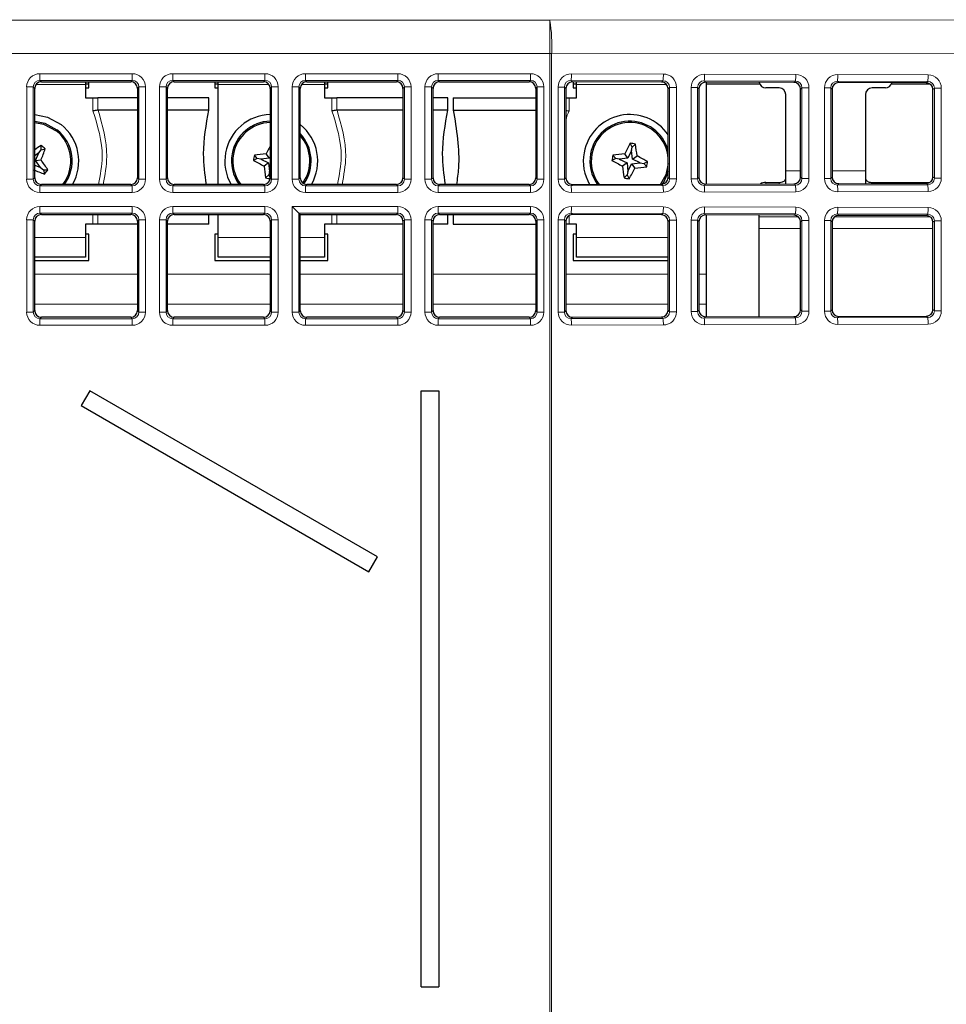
# Model space of a CAD drawing. Header units: millimetres. Extents: x 5 to 418, y 2 to 292.
# Tile 34 of 52: x 111 to 128, y 196 to 215. Entities that reach past the tile are written whole.
import ezdxf

# ---------------------------------------------------------------- set-up
doc = ezdxf.new("R2010")
doc.units = ezdxf.units.MM

msp = doc.modelspace()

# ---------------------------------------------------------------- linework, layer by layer
at = {"color": 7, "linetype": 'Continuous', "lineweight": 18}
for p, q in [((60.4007, 214.8864), (120.8794, 214.8864)), ((120.8794, 214.8864), (133.5407, 214.8984)), ((120.8794, 214.2615), (120.8794, 214.8864)), ((120.8794, 214.2615), (60.4007, 214.2615)), ((120.8794, 195.4064), (120.8794, 214.2615)), ((120.9135, 214.2615), (120.8794, 214.2615)), ((133.5749, 214.2735), (120.9135, 214.2615)), ((120.9135, 214.2615), (120.9135, 195.4064)), ((111.2775, 213.8811), (113.0155, 213.8811)), ((111.2775, 213.7563), (111.2775, 213.8811)), ((113.0155, 213.7563), (113.0155, 213.8811)), ((113.7775, 213.8811), (115.5155, 213.8811)), ((113.7775, 213.7563), (113.7775, 213.8811)), ((115.5155, 213.7563), (115.5155, 213.8811)), ((116.2775, 213.8811), (118.0155, 213.8811)), ((116.2775, 213.7563), (116.2775, 213.8811)), ((118.0155, 213.7563), (118.0155, 213.8811)), ((118.7775, 213.8811), (120.5155, 213.8811)), ((118.7775, 213.7563), (118.7775, 213.8811)), ((120.5155, 213.7563), (120.5155, 213.8811)), ((121.2855, 213.88), (123.0162, 213.875)), ((123.7926, 213.8728), (125.5091, 213.8679)), ((126.2998, 213.8656), (128.0019, 213.8607)), ((111.0279, 211.8935), (111.0279, 213.6314)), ((111.0279, 213.6314), (111.1527, 213.6314)), ((111.1527, 213.6314), (111.1527, 211.8935)), ((111.1792, 213.6049), (111.1527, 213.6314)), ((112.134, 213.675), (111.2007, 213.675)), ((113.0155, 213.7563), (111.2775, 213.7563)), ((111.2775, 213.7563), (111.3041, 213.7297)), ((112.9889, 213.7297), (113.0155, 213.7563)), ((113.1403, 213.6314), (113.1137, 213.6049)), ((113.1403, 211.8935), (113.1403, 213.6314)), ((113.1403, 213.6314), (113.2651, 213.6314)), ((113.2651, 213.6314), (113.2651, 211.8935)), ((113.5279, 211.8935), (113.5279, 213.6314)), ((113.5279, 213.6314), (113.6527, 213.6314)), ((113.6527, 213.6314), (113.6527, 211.8935)), ((113.6792, 213.6049), (113.6527, 213.6314)), ((115.5155, 213.7563), (113.7775, 213.7563)), ((113.7775, 213.7563), (113.8041, 213.7297)), ((115.5922, 213.675), (114.634, 213.675)), ((115.4889, 213.7297), (115.5155, 213.7563)), ((115.6403, 213.6314), (115.6137, 213.6049)), ((115.6403, 211.8935), (115.6403, 213.6314)), ((115.6403, 213.6314), (115.7651, 213.6314)), ((115.7651, 213.6314), (115.7651, 211.8935)), ((116.0279, 211.8935), (116.0279, 213.6314)), ((116.0279, 213.6314), (116.1527, 213.6314)), ((116.1527, 213.6314), (116.1527, 211.8935)), ((116.1792, 213.6049), (116.1527, 213.6314)), ((116.634, 213.675), (116.2007, 213.675)), ((118.0155, 213.7563), (116.2775, 213.7563)), ((116.2775, 213.7563), (116.3041, 213.7297)), ((117.9889, 213.7297), (118.0155, 213.7563)), ((118.1403, 213.6314), (118.1137, 213.6049)), ((118.1403, 211.8935), (118.1403, 213.6314)), ((118.1403, 213.6314), (118.2651, 213.6314)), ((118.2651, 213.6314), (118.2651, 211.8935)), ((118.5279, 211.8935), (118.5279, 213.6314)), ((118.5279, 213.6314), (118.6527, 213.6314)), ((118.6527, 213.6314), (118.6527, 211.8935)), ((118.6792, 213.6049), (118.6527, 213.6314)), ((120.5155, 213.7563), (118.7775, 213.7563)), ((118.7775, 213.7563), (118.8041, 213.7297)), ((120.4889, 213.7297), (120.5155, 213.7563)), ((120.6403, 213.6314), (120.6137, 213.6049)), ((120.6403, 211.8935), (120.6403, 213.6314)), ((120.6403, 213.6314), (120.7651, 213.6314)), ((120.7651, 213.6314), (120.7651, 211.8935)), ((121.0351, 211.8939), (121.0351, 213.631)), ((121.0351, 213.631), (121.1531, 213.631)), ((121.1531, 213.631), (121.1531, 211.8939)), ((121.1801, 213.604), (121.1531, 213.631)), ((123.0094, 213.7502), (121.2786, 213.7552)), ((121.2786, 213.7552), (121.3053, 213.7285)), ((123.0814, 213.675), (121.384, 213.675)), ((122.9829, 213.7237), (123.0094, 213.7502)), ((123.1335, 213.6246), (123.1074, 213.5985)), ((123.1335, 213.6246), (123.2652, 213.6246)), ((123.1335, 211.9003), (123.1335, 213.6246)), ((123.2652, 213.6246), (123.2652, 211.9003)), ((123.5423, 211.9011), (123.5423, 213.6239)), ((123.5423, 213.6239), (123.6603, 213.6239)), ((123.6603, 213.6239), (123.6603, 211.9011)), ((123.6873, 213.5968), (123.6603, 213.6239)), ((125.5022, 213.743), (123.7858, 213.748)), ((123.7858, 213.748), (123.8125, 213.7213)), ((125.4757, 213.7165), (125.5022, 213.743)), ((125.6264, 213.6175), (125.6002, 213.5914)), ((125.6264, 213.6175), (125.758, 213.6175)), ((125.6264, 211.9074), (125.6264, 213.6175)), ((125.758, 213.6175), (125.758, 211.9074)), ((126.0495, 211.9083), (126.0495, 213.6167)), ((126.0495, 213.6167), (126.1675, 213.6167)), ((126.1675, 213.6167), (126.1675, 211.9083)), ((126.1945, 213.5896), (126.1675, 213.6167)), ((127.9951, 213.7359), (126.293, 213.7408)), ((126.293, 213.7408), (126.3197, 213.7141)), ((127.9686, 213.7094), (127.9951, 213.7359)), ((128.1192, 213.6104), (128.0931, 213.5842)), ((128.1192, 213.6104), (128.2509, 213.6104)), ((128.1192, 211.9146), (128.1192, 213.6104)), ((128.2509, 213.6104), (128.2509, 211.9146)), ((112.2765, 213.1811), (112.2765, 213.425)), ((112.3693, 213.425), (112.3693, 213.1973)), ((116.7765, 213.1811), (116.7765, 213.425)), ((116.8693, 213.425), (116.8693, 213.1973)), ((121.2415, 213.425), (121.2415, 213.1811)), ((111.1527, 211.8935), (111.1792, 211.92)), ((113.1137, 211.92), (113.1403, 211.8935)), ((113.6527, 211.8935), (113.6792, 211.92)), ((115.6137, 211.92), (115.6403, 211.8935)), ((116.1527, 211.8935), (116.1792, 211.92)), ((118.1137, 211.92), (118.1403, 211.8935)), ((118.6527, 211.8935), (118.6792, 211.92)), ((120.6137, 211.92), (120.6403, 211.8935)), ((121.1531, 211.8939), (121.1801, 211.9209)), ((123.1074, 211.9264), (123.1335, 211.9003)), ((123.6603, 211.9011), (123.6873, 211.9281)), ((125.3215, 212.0507), (125.6002, 212.0507)), ((125.6002, 211.9336), (125.6264, 211.9074)), ((126.1675, 211.9083), (126.1945, 211.9353)), ((126.1945, 212.0507), (126.8215, 212.0507)), ((128.0931, 211.9407), (128.1192, 211.9146)), ((111.0279, 211.8935), (111.1527, 211.8935)), ((111.3041, 211.7952), (111.2775, 211.7687)), ((111.2775, 211.6438), (111.2775, 211.7687)), ((111.2775, 211.7687), (113.0155, 211.7687)), ((113.0155, 211.7687), (112.9889, 211.7952)), ((113.0155, 211.6438), (113.0155, 211.7687)), ((113.1403, 211.8935), (113.2651, 211.8935)), ((113.5279, 211.8935), (113.6527, 211.8935)), ((113.8041, 211.7952), (113.7775, 211.7687)), ((113.7775, 211.6438), (113.7775, 211.7687)), ((113.7775, 211.7687), (115.5155, 211.7687)), ((115.5155, 211.7687), (115.4889, 211.7952)), ((115.5155, 211.6438), (115.5155, 211.7687)), ((115.6403, 211.8935), (115.7651, 211.8935)), ((116.0279, 211.8935), (116.1527, 211.8935)), ((116.3041, 211.7952), (116.2775, 211.7687)), ((116.2775, 211.6438), (116.2775, 211.7687)), ((116.2775, 211.7687), (118.0155, 211.7687)), ((118.0155, 211.7687), (117.9889, 211.7952)), ((118.0155, 211.6438), (118.0155, 211.7687)), ((118.1403, 211.8935), (118.2651, 211.8935)), ((118.5279, 211.8935), (118.6527, 211.8935)), ((118.8041, 211.7952), (118.7775, 211.7687)), ((118.7775, 211.6438), (118.7775, 211.7687)), ((118.7775, 211.7687), (120.5155, 211.7687)), ((120.5155, 211.7687), (120.4889, 211.7952)), ((120.5155, 211.6438), (120.5155, 211.7687)), ((120.6403, 211.8935), (120.7651, 211.8935)), ((121.0351, 211.8939), (121.1531, 211.8939)), ((121.3053, 211.7964), (121.2786, 211.7698)), ((121.2786, 211.7698), (123.0094, 211.7747)), ((123.0094, 211.7747), (122.9829, 211.8013)), ((123.1335, 211.9003), (123.2652, 211.9003)), ((123.5423, 211.9011), (123.6603, 211.9011)), ((123.8125, 211.8036), (123.7858, 211.777)), ((123.7858, 211.777), (125.5022, 211.7819)), ((124.9465, 211.8342), (124.9465, 211.8069)), ((125.1965, 211.8076), (125.1965, 211.8342)), ((125.5022, 211.7819), (125.4757, 211.8084)), ((125.6264, 211.9074), (125.758, 211.9074)), ((126.0495, 211.9083), (126.1675, 211.9083)), ((126.3197, 211.8108), (126.293, 211.7842)), ((126.293, 211.7842), (127.9951, 211.789)), ((126.9465, 211.8342), (126.9465, 211.8126)), ((127.9951, 211.789), (127.9686, 211.8155)), ((128.1192, 211.9146), (128.2509, 211.9146)), ((113.0155, 211.6438), (111.2775, 211.6438)), ((115.5155, 211.6438), (113.7775, 211.6438)), ((118.0155, 211.6438), (116.2775, 211.6438)), ((120.5155, 211.6438), (118.7775, 211.6438)), ((123.0162, 211.6499), (121.2855, 211.645)), ((125.5091, 211.6571), (123.7926, 211.6521)), ((128.0019, 211.6642), (126.2998, 211.6593)), ((111.2775, 211.3811), (113.0155, 211.3811)), ((111.2775, 211.3811), (111.2775, 211.2563)), ((113.0155, 211.3811), (113.0155, 211.2563)), ((113.7775, 211.3811), (115.5155, 211.3811)), ((113.7775, 211.3811), (113.7775, 211.2563)), ((115.5155, 211.3811), (115.5155, 211.2563)), ((116.0279, 211.3811), (118.0155, 211.3811)), ((116.0279, 209.3935), (116.0279, 211.3811)), ((118.0155, 211.2563), (118.0155, 211.3811)), ((118.7775, 211.3811), (120.5155, 211.3811)), ((118.7775, 211.2563), (118.7775, 211.3811)), ((120.5155, 211.2563), (120.5155, 211.3811)), ((121.2855, 211.38), (123.0162, 211.375)), ((123.7926, 211.3728), (125.5091, 211.3679)), ((126.2998, 211.3656), (128.0019, 211.3607)), ((113.0155, 211.2563), (111.2775, 211.2563)), ((111.2775, 211.2563), (111.3041, 211.2297)), ((112.2765, 211.05), (112.2765, 211.2297)), ((112.3693, 211.2297), (112.3693, 211.05)), ((112.9889, 211.2297), (113.0155, 211.2563)), ((115.5155, 211.2563), (113.7775, 211.2563)), ((113.7775, 211.2563), (113.8041, 211.2297)), ((115.4889, 211.2297), (115.5155, 211.2563)), ((118.0155, 211.2563), (116.1527, 211.2563)), ((116.1527, 211.2563), (116.1527, 209.3935)), ((116.7765, 211.05), (116.7765, 211.2297)), ((116.8693, 211.2297), (116.8693, 211.05)), ((117.9889, 211.2297), (118.0155, 211.2563)), ((120.5155, 211.2563), (118.7775, 211.2563)), ((118.7775, 211.2563), (118.8041, 211.2297)), ((120.4889, 211.2297), (120.5155, 211.2563)), ((121.2415, 211.2113), (121.2415, 211.05)), ((123.0094, 211.2502), (121.2786, 211.2552)), ((121.2786, 211.2552), (121.3053, 211.2285)), ((122.9829, 211.2237), (123.0094, 211.2502)), ((125.5022, 211.243), (123.7858, 211.248)), ((123.7858, 211.248), (123.8125, 211.2213)), ((124.8215, 211.1846), (125.5586, 211.1846)), ((125.4757, 211.2165), (125.5022, 211.243)), ((126.2386, 211.1846), (128.0428, 211.1846)), ((127.9951, 211.2359), (126.293, 211.2408)), ((126.293, 211.2408), (126.3197, 211.2141)), ((127.9686, 211.2094), (127.9951, 211.2359)), ((111.0279, 209.3935), (111.0279, 211.1314)), ((111.0279, 211.1314), (111.1527, 211.1314)), ((111.1527, 211.1314), (111.1527, 209.3935)), ((111.1792, 211.1049), (111.1527, 211.1314)), ((113.1403, 211.1314), (113.1137, 211.1049)), ((113.1403, 209.3935), (113.1403, 211.1314)), ((113.1403, 211.1314), (113.2651, 211.1314)), ((113.2651, 211.1314), (113.2651, 209.3935)), ((113.5279, 209.3935), (113.5279, 211.1314)), ((113.5279, 211.1314), (113.6527, 211.1314)), ((113.6527, 211.1314), (113.6527, 209.3935)), ((113.6792, 211.1049), (113.6527, 211.1314)), ((115.6403, 211.1314), (115.6137, 211.1049)), ((115.6403, 211.1314), (115.7651, 211.1314)), ((115.6403, 209.3935), (115.6403, 211.1314)), ((115.7651, 211.1314), (115.7651, 209.3935)), ((118.1403, 211.1314), (118.1137, 211.1049)), ((118.1403, 211.1314), (118.2651, 211.1314)), ((118.1403, 209.3935), (118.1403, 211.1314)), ((118.2651, 211.1314), (118.2651, 209.3935)), ((118.5279, 209.3935), (118.5279, 211.1314)), ((118.5279, 211.1314), (118.6527, 211.1314)), ((118.6527, 211.1314), (118.6527, 209.3935)), ((118.6792, 211.1049), (118.6527, 211.1314)), ((120.6403, 211.1314), (120.6137, 211.1049)), ((120.6403, 211.1314), (120.7651, 211.1314)), ((120.6403, 209.3935), (120.6403, 211.1314)), ((120.7651, 211.1314), (120.7651, 209.3935)), ((121.0351, 209.3939), (121.0351, 211.131)), ((121.0351, 211.131), (121.1531, 211.131)), ((121.1531, 211.131), (121.1531, 209.3939)), ((121.1801, 211.104), (121.1531, 211.131)), ((123.1335, 211.1246), (123.1074, 211.0985)), ((123.1335, 211.1246), (123.2652, 211.1246)), ((123.1335, 209.4003), (123.1335, 211.1246)), ((123.2652, 211.1246), (123.2652, 209.4003)), ((123.5423, 209.4011), (123.5423, 211.1239)), ((123.5423, 211.1239), (123.6603, 211.1239)), ((123.6603, 211.1239), (123.6603, 209.4011)), ((123.6873, 211.0968), (123.6603, 211.1239)), ((125.6264, 211.1175), (125.6002, 211.0914)), ((125.6264, 211.1175), (125.758, 211.1175)), ((125.6264, 209.4074), (125.6264, 211.1175)), ((125.758, 211.1175), (125.758, 209.4074)), ((126.0495, 209.4083), (126.0495, 211.1167)), ((126.0495, 211.1167), (126.1675, 211.1167)), ((126.1675, 211.1167), (126.1675, 209.4083)), ((126.1945, 211.0896), (126.1675, 211.1167)), ((128.1192, 211.1104), (128.0931, 211.0842)), ((128.1192, 211.1104), (128.2509, 211.1104)), ((128.1192, 209.4146), (128.1192, 211.1104)), ((128.2509, 211.1104), (128.2509, 209.4146)), ((124.8215, 210.9681), (125.6002, 210.9681)), ((126.1945, 210.9681), (128.0931, 210.9681)), ((111.1792, 210.8), (112.134, 210.8)), ((114.634, 210.8), (115.6137, 210.8)), ((116.1792, 210.8), (116.634, 210.8)), ((121.384, 210.8), (123.1074, 210.8)), ((111.1792, 210.1096), (113.1137, 210.1096)), ((113.6792, 210.1096), (115.6137, 210.1096)), ((116.1792, 210.1096), (118.1137, 210.1096)), ((118.6792, 210.1096), (120.6137, 210.1096)), ((121.1801, 210.1096), (123.1074, 210.1096)), ((123.6873, 210.1096), (123.8215, 210.1096)), ((111.1792, 209.5431), (113.1137, 209.5431)), ((113.6792, 209.5431), (115.6137, 209.5431)), ((116.1792, 209.5431), (118.1137, 209.5431)), ((118.6792, 209.5431), (120.6137, 209.5431)), ((121.1801, 209.5431), (123.1074, 209.5431)), ((123.6873, 209.5431), (123.8215, 209.5431)), ((111.0279, 209.3935), (111.1527, 209.3935)), ((111.1527, 209.3935), (111.1792, 209.42)), ((113.1137, 209.42), (113.1403, 209.3935)), ((113.1403, 209.3935), (113.2651, 209.3935)), ((113.5279, 209.3935), (113.6527, 209.3935)), ((113.6527, 209.3935), (113.6792, 209.42)), ((115.6137, 209.42), (115.6403, 209.3935)), ((115.6403, 209.3935), (115.7651, 209.3935)), ((116.0279, 209.3935), (116.1527, 209.3935)), ((116.1527, 209.3935), (116.1792, 209.42)), ((118.1137, 209.42), (118.1403, 209.3935)), ((118.1403, 209.3935), (118.2651, 209.3935)), ((118.5279, 209.3935), (118.6527, 209.3935)), ((118.6527, 209.3935), (118.6792, 209.42)), ((120.6137, 209.42), (120.6403, 209.3935)), ((120.6403, 209.3935), (120.7651, 209.3935)), ((121.0351, 209.3939), (121.1531, 209.3939)), ((121.1531, 209.3939), (121.1801, 209.4209)), ((123.1074, 209.4264), (123.1335, 209.4003)), ((123.1335, 209.4003), (123.2652, 209.4003)), ((123.5423, 209.4011), (123.6603, 209.4011)), ((123.6603, 209.4011), (123.6873, 209.4281)), ((125.6002, 209.4336), (125.6264, 209.4074)), ((125.6264, 209.4074), (125.758, 209.4074)), ((126.0495, 209.4083), (126.1675, 209.4083)), ((126.1675, 209.4083), (126.1945, 209.4353)), ((128.0931, 209.4407), (128.1192, 209.4146)), ((128.1192, 209.4146), (128.2509, 209.4146)), ((111.3041, 209.2952), (111.2775, 209.2687)), ((111.2775, 209.2687), (113.0155, 209.2687)), ((111.2775, 209.2687), (111.2775, 209.1438)), ((113.0155, 209.1438), (111.2775, 209.1438)), ((113.0155, 209.2687), (112.9889, 209.2952)), ((113.0155, 209.2687), (113.0155, 209.1438)), ((113.8041, 209.2952), (113.7775, 209.2687)), ((113.7775, 209.2687), (115.5155, 209.2687)), ((113.7775, 209.2687), (113.7775, 209.1438)), ((115.5155, 209.1438), (113.7775, 209.1438)), ((115.5155, 209.2687), (115.4889, 209.2952)), ((115.5155, 209.2687), (115.5155, 209.1438)), ((116.3041, 209.2952), (116.2775, 209.2687)), ((116.2775, 209.1438), (116.2775, 209.2687)), ((116.2775, 209.2687), (118.0155, 209.2687)), ((118.0155, 209.1438), (116.2775, 209.1438)), ((118.0155, 209.2687), (117.9889, 209.2952)), ((118.0155, 209.1438), (118.0155, 209.2687)), ((118.8041, 209.2952), (118.7775, 209.2687)), ((118.7775, 209.1438), (118.7775, 209.2687)), ((118.7775, 209.2687), (120.5155, 209.2687)), ((120.5155, 209.1438), (118.7775, 209.1438)), ((120.5155, 209.2687), (120.4889, 209.2952)), ((120.5155, 209.1438), (120.5155, 209.2687)), ((121.3053, 209.2964), (121.2786, 209.2698)), ((121.2786, 209.2698), (123.0094, 209.2747)), ((123.0162, 209.1499), (121.2855, 209.145)), ((123.0094, 209.2747), (122.9829, 209.3013)), ((123.8125, 209.3036), (123.7858, 209.277)), ((123.7858, 209.277), (125.5022, 209.2819)), ((125.5091, 209.1571), (123.7926, 209.1521)), ((125.5022, 209.2819), (125.4757, 209.3084)), ((126.3197, 209.3108), (126.293, 209.2842)), ((126.293, 209.2842), (127.9951, 209.289)), ((128.0019, 209.1642), (126.2998, 209.1593)), ((127.9951, 209.289), (127.9686, 209.3155))]:
    msp.add_line(p, q, dxfattribs=at)
at = {"color": 7, "linetype": 'Continuous', "lineweight": 25}
for p, q in [((111.1792, 211.92), (111.1792, 213.6049)), ((111.3041, 213.7297), (112.9889, 213.7297)), ((112.134, 213.7297), (112.134, 213.675)), ((112.1965, 213.6875), (112.134, 213.6875)), ((112.134, 213.675), (112.134, 213.425)), ((112.134, 213.6125), (112.1965, 213.6125)), ((112.1965, 213.6125), (112.1965, 213.7297)), ((113.1137, 213.6049), (113.1137, 211.92)), ((113.6792, 211.92), (113.6792, 213.6049)), ((113.8041, 213.7297), (115.4889, 213.7297)), ((114.5715, 213.7297), (114.5715, 213.6125)), ((114.634, 213.6875), (114.5715, 213.6875)), ((114.5715, 213.6125), (114.634, 213.6125)), ((114.634, 213.675), (114.634, 213.7297)), ((114.634, 211.7952), (114.634, 213.675)), ((115.6137, 213.6049), (115.6137, 211.92)), ((116.1792, 211.92), (116.1792, 213.6049)), ((116.3041, 213.7297), (117.9889, 213.7297)), ((116.634, 213.7297), (116.634, 213.675)), ((116.6965, 213.6875), (116.634, 213.6875)), ((116.634, 213.675), (116.634, 213.425)), ((116.634, 213.6125), (116.6965, 213.6125)), ((116.6965, 213.6125), (116.6965, 213.7297)), ((118.1137, 213.6049), (118.1137, 211.92)), ((118.6792, 211.92), (118.6792, 213.6049)), ((118.8041, 213.7297), (120.4889, 213.7297)), ((120.6137, 213.6049), (120.6137, 211.92)), ((121.1801, 213.604), (121.1801, 211.9209)), ((122.9829, 213.7237), (121.3053, 213.7285)), ((121.3215, 213.7284), (121.3215, 213.6125)), ((121.384, 213.6875), (121.3215, 213.6875)), ((121.3215, 213.6125), (121.384, 213.6125)), ((121.384, 213.675), (121.384, 213.7283)), ((121.384, 213.425), (121.384, 213.675)), ((123.1074, 211.9264), (123.1074, 213.5985)), ((123.6873, 213.5968), (123.6873, 211.9281)), ((125.4757, 213.7165), (123.8125, 213.7213)), ((123.8215, 213.7213), (123.8215, 211.8037)), ((124.8319, 213.6875), (123.8215, 213.6875)), ((125.1965, 213.6125), (124.9465, 213.6125)), ((125.6002, 211.9336), (125.6002, 213.5914)), ((126.1945, 213.5896), (126.1945, 211.9353)), ((127.9686, 213.7094), (126.3197, 213.7141)), ((127.1965, 213.6125), (126.9465, 213.6125)), ((128.0388, 213.6875), (127.3111, 213.6875)), ((112.134, 213.425), (112.2765, 213.425)), ((112.2765, 213.425), (112.3693, 213.425)), ((113.1137, 213.425), (112.3693, 213.425)), ((114.459, 213.425), (113.6792, 213.425)), ((114.459, 213.1975), (114.459, 213.425)), ((116.634, 213.425), (116.7765, 213.425)), ((116.7765, 213.425), (116.8693, 213.425)), ((118.1137, 213.425), (116.8693, 213.425)), ((118.959, 213.425), (118.6792, 213.425)), ((118.959, 213.1975), (118.959, 213.425)), ((119.059, 213.425), (119.059, 213.1975)), ((119.059, 213.425), (120.6137, 213.425)), ((121.1801, 213.425), (121.2415, 213.425)), ((121.2415, 213.425), (121.384, 213.425)), ((125.3215, 212.0507), (125.3215, 213.4875)), ((126.8215, 213.4875), (126.8215, 212.0507)), ((128.0931, 211.9407), (128.0931, 213.5842)), ((112.3693, 213.1973), (112.3716, 213.1975)), ((113.1137, 213.1975), (112.3716, 213.1975)), ((114.459, 213.1975), (113.6792, 213.1975)), ((116.8693, 213.1973), (116.8716, 213.1975)), ((118.1137, 213.1975), (116.8716, 213.1975)), ((118.959, 213.1975), (118.6792, 213.1975)), ((119.059, 213.1975), (120.6137, 213.1975)), ((111.2997, 212.4478), (111.3011, 212.5298)), ((122.4317, 212.5009), (122.3946, 212.574)), ((122.4196, 212.4338), (122.4317, 212.5009)), ((122.4317, 212.5009), (122.4922, 212.5563)), ((111.2575, 212.3943), (111.1792, 212.3369)), ((111.1949, 212.2447), (111.2575, 212.3943)), ((111.2575, 212.3943), (111.2997, 212.4478)), ((111.2997, 212.4478), (111.379, 212.4684)), ((115.3705, 212.2852), (115.3152, 212.3456)), ((115.599, 212.2879), (115.4376, 212.273)), ((115.599, 212.2879), (115.5393, 212.3741)), ((115.6137, 212.3183), (115.599, 212.2879)), ((122.1205, 212.2852), (122.0652, 212.3456)), ((122.349, 212.2879), (122.1876, 212.273)), ((122.349, 212.2879), (122.2893, 212.3741)), ((122.4196, 212.4338), (122.349, 212.2879)), ((122.4344, 212.2724), (122.4196, 212.4338)), ((122.4344, 212.2724), (122.5206, 212.3322)), ((111.1792, 212.1606), (111.2908, 212.114)), ((111.1949, 212.2447), (111.2991, 212.2571)), ((111.2908, 212.114), (111.1949, 212.2447)), ((111.2908, 212.114), (111.3444, 212.0718)), ((115.3705, 212.2852), (115.2975, 212.248)), ((115.4376, 212.273), (115.3705, 212.2852)), ((115.4376, 212.273), (115.5836, 212.2025)), ((115.5836, 212.2025), (115.4974, 212.1428)), ((115.5836, 212.2025), (115.5984, 212.0411)), ((122.1205, 212.2852), (122.0475, 212.248)), ((122.1876, 212.273), (122.1205, 212.2852)), ((122.1876, 212.273), (122.3336, 212.2025)), ((122.3336, 212.2025), (122.2474, 212.1428)), ((122.3336, 212.2025), (122.3484, 212.0411)), ((122.3484, 212.0411), (122.4189, 212.187)), ((122.4189, 212.187), (122.5804, 212.2019)), ((122.4189, 212.187), (122.4787, 212.1009)), ((122.5804, 212.2019), (122.4344, 212.2724)), ((122.5804, 212.2019), (122.6475, 212.1897)), ((122.6475, 212.1897), (122.7205, 212.2269)), ((122.6475, 212.1897), (122.7028, 212.1293)), ((111.3444, 212.0718), (111.4263, 212.0704)), ((111.3444, 212.0718), (111.365, 211.9925)), ((115.5863, 211.974), (115.5258, 211.9186)), ((115.5984, 212.0411), (115.5863, 211.974)), ((115.5863, 211.974), (115.6137, 211.92)), ((115.5984, 212.0411), (115.6137, 212.0728)), ((122.3363, 211.974), (122.2758, 211.9186)), ((122.3484, 212.0411), (122.3363, 211.974)), ((122.3363, 211.974), (122.3734, 211.9009)), ((125.3215, 211.808), (125.3215, 212.0507)), ((126.8215, 212.0507), (126.8215, 211.8123)), ((112.9889, 211.7952), (111.3041, 211.7952)), ((115.4889, 211.7952), (113.8041, 211.7952)), ((117.9889, 211.7952), (116.3041, 211.7952)), ((120.4889, 211.7952), (118.8041, 211.7952)), ((121.3053, 211.7964), (122.9829, 211.8013)), ((123.8125, 211.8036), (125.4757, 211.8084)), ((124.9465, 211.8342), (125.1965, 211.8342)), ((126.3197, 211.8108), (127.9686, 211.8155)), ((126.9465, 211.8342), (128.0337, 211.8342)), ((116.0279, 211.3811), (116.1527, 211.2563)), ((111.3041, 211.2297), (112.9889, 211.2297)), ((113.8041, 211.2297), (115.4889, 211.2297)), ((114.459, 211.05), (114.459, 211.2297)), ((114.634, 210.8), (114.634, 211.2297)), ((116.1792, 211.2297), (116.1527, 211.2563)), ((116.1792, 211.2297), (117.9889, 211.2297)), ((116.1792, 209.42), (116.1792, 211.2297)), ((118.8041, 211.2297), (120.4889, 211.2297)), ((118.959, 211.05), (118.959, 211.2297)), ((119.059, 211.2297), (119.059, 211.05)), ((122.9829, 211.2237), (121.3053, 211.2285)), ((125.4757, 211.2165), (123.8125, 211.2213)), ((123.8215, 211.2213), (123.8215, 210.1096)), ((124.8215, 211.1846), (124.8215, 211.2184)), ((124.8215, 210.9681), (124.8215, 211.1846)), ((127.9686, 211.2094), (126.3197, 211.2141)), ((111.1792, 209.42), (111.1792, 211.1049)), ((112.134, 211.05), (112.134, 210.8)), ((112.2765, 211.05), (112.134, 211.05)), ((112.3693, 211.05), (112.2765, 211.05)), ((113.1137, 211.05), (112.3693, 211.05)), ((113.1137, 211.1049), (113.1137, 209.42)), ((113.6792, 209.42), (113.6792, 211.1049)), ((114.459, 211.05), (113.6792, 211.05)), ((115.6137, 211.1049), (115.6137, 209.42)), ((116.634, 211.05), (116.634, 210.8)), ((116.7765, 211.05), (116.634, 211.05)), ((116.8693, 211.05), (116.7765, 211.05)), ((118.1137, 211.05), (116.8693, 211.05)), ((118.1137, 211.1049), (118.1137, 209.42)), ((118.6792, 209.42), (118.6792, 211.1049)), ((118.959, 211.05), (118.6792, 211.05)), ((119.059, 211.05), (120.6137, 211.05)), ((120.6137, 211.1049), (120.6137, 209.42)), ((121.1801, 211.104), (121.1801, 209.4209)), ((121.2415, 211.05), (121.1801, 211.05)), ((121.384, 211.05), (121.2415, 211.05)), ((121.384, 210.8), (121.384, 211.05)), ((123.1074, 209.4264), (123.1074, 211.0985)), ((123.6873, 211.0968), (123.6873, 209.4281)), ((125.6002, 209.4336), (125.6002, 211.0914)), ((126.1945, 211.0896), (126.1945, 209.4353)), ((128.0931, 209.4407), (128.0931, 211.0842)), ((112.1965, 210.8625), (112.134, 210.8625)), ((112.1965, 210.3625), (112.1965, 210.8625)), ((114.634, 210.8625), (114.5715, 210.8625)), ((114.5715, 210.8625), (114.5715, 210.3625)), ((116.6965, 210.8625), (116.634, 210.8625)), ((116.6965, 210.3625), (116.6965, 210.8625)), ((121.384, 210.8625), (121.3215, 210.8625)), ((121.3215, 210.8625), (121.3215, 210.3625)), ((124.8215, 209.3065), (124.8215, 210.9681)), ((112.134, 210.8), (112.134, 210.425)), ((114.634, 210.425), (114.634, 210.8)), ((116.634, 210.8), (116.634, 210.425)), ((121.384, 210.425), (121.384, 210.8)), ((112.134, 210.425), (111.1792, 210.425)), ((111.1792, 210.3625), (112.1965, 210.3625)), ((114.5715, 210.3625), (115.6137, 210.3625)), ((115.6137, 210.425), (114.634, 210.425)), ((116.634, 210.425), (116.1792, 210.425)), ((116.1792, 210.3625), (116.6965, 210.3625)), ((121.3215, 210.3625), (123.1074, 210.3625)), ((123.1074, 210.425), (121.384, 210.425)), ((123.8215, 210.1096), (123.8215, 209.5431)), ((123.8215, 209.5431), (123.8215, 209.3037)), ((112.9889, 209.2952), (111.3041, 209.2952)), ((115.4889, 209.2952), (113.8041, 209.2952)), ((117.9889, 209.2952), (116.3041, 209.2952)), ((120.4889, 209.2952), (118.8041, 209.2952)), ((121.3053, 209.2964), (122.9829, 209.3013)), ((123.8125, 209.3036), (125.4757, 209.3084)), ((126.3197, 209.3108), (127.9686, 209.3155)), ((112.2152, 207.9125), (112.0527, 207.631)), ((117.6311, 204.7856), (112.2152, 207.9125)), ((118.4561, 207.9125), (118.7869, 207.9125)), ((118.4561, 196.6875), (118.4561, 207.9125)), ((118.7869, 207.9125), (118.7869, 196.6875)), ((112.0527, 207.631), (117.4686, 204.5041)), ((117.4686, 204.5041), (117.6311, 204.7856)), ((118.4561, 196.6875), (118.7869, 196.6875))]:
    msp.add_line(p, q, dxfattribs=at)
at = {"color": 7, "linetype": 'Continuous', "lineweight": 25, "flags": 128}
for points in [[(111.1792, 213.1113), (111.4228, 213.0634), (111.6753, 212.9249)], [(111.1792, 212.9861), (111.3685, 212.9499), (111.598, 212.8267)], [(111.1792, 212.9611), (111.3465, 212.9306), (111.5825, 212.8071)], [(123.1074, 212.1887), (123.0615, 211.9793), (122.963, 211.8012)], [(123.1074, 212.0393), (123.0317, 211.8594), (122.9945, 211.8018)]]:
    msp.add_lwpolyline(points, dxfattribs=at)
at = {"color": 7, "linetype": 'Continuous', "lineweight": 18}
for centre, radius, start, end in [((117.9093, 214.4107), 3.008, 357.15541, 9.09781), ((120.6367, 213.8529), 0.6493, 351.3452, 2.39396), ((122.3675, 213.8479), 0.6493, 351.3452, 2.39396), ((123.1439, 213.8457), 0.6493, 351.3452, 2.39396), ((124.8603, 213.8408), 0.6493, 351.3452, 2.39396), ((125.6511, 213.8385), 0.6493, 351.3452, 2.39396), ((127.3532, 213.8336), 0.6493, 351.3452, 2.39396), ((120.6367, 211.6721), 0.6493, 357.60604, 8.6548), ((122.3675, 211.677), 0.6493, 357.60604, 8.6548), ((123.1439, 211.6793), 0.6493, 357.60604, 8.6548), ((124.8603, 211.6842), 0.6493, 357.60604, 8.6548), ((125.6511, 211.6864), 0.6493, 357.60604, 8.6548), ((127.3532, 211.6913), 0.6493, 357.60604, 8.6548), ((120.6367, 211.3529), 0.6493, 351.3452, 2.39396), ((122.3675, 211.3479), 0.6493, 351.3452, 2.39396), ((123.1439, 211.3457), 0.6493, 351.3452, 2.39396), ((124.8603, 211.3408), 0.6493, 351.3452, 2.39396), ((125.6511, 211.3385), 0.6493, 351.3452, 2.39396), ((127.3532, 211.3336), 0.6493, 351.3452, 2.39396), ((120.6367, 209.1721), 0.6493, 357.60604, 8.6548), ((122.3675, 209.177), 0.6493, 357.60604, 8.6548), ((123.1439, 209.1793), 0.6493, 357.60604, 8.6548), ((124.8603, 209.1842), 0.6493, 357.60604, 8.6548), ((125.6511, 209.1864), 0.6493, 357.60604, 8.6548), ((127.3532, 209.1913), 0.6493, 357.60604, 8.6548)]:
    msp.add_arc(centre, radius, start, end, dxfattribs=at)
at = {"color": 7, "linetype": 'Continuous', "lineweight": 25}
for centre, radius, start, end in [((124.9465, 213.7375), 0.125, 188.77033, 270), ((125.1965, 213.4875), 0.125, 0, 90), ((126.9465, 213.4875), 0.125, 90, 180), ((127.1965, 213.7375), 0.125, 270, 347.89475), ((115.634, 212.2375), 0.875, 91.32642, 169.72926), ((122.384, 212.2375), 0.875, 34.23923, 169.72926), ((111.134, 212.2375), 0.875, 329.64056, 51.78229), ((115.634, 212.2375), 0.75, 91.54755, 169.72926), ((115.634, 212.2375), 0.725, 91.60092, 169.72926), ((115.634, 212.2375), 0.875, 329.64056, 51.45359), ((122.384, 212.2375), 0.75, 15.3172, 169.72926), ((122.384, 212.2375), 0.725, 3.85617, 169.72926), ((111.134, 212.2375), 0.725, 322.41098, 51.78229), ((111.134, 212.2375), 0.75, 323.8671, 51.78229), ((115.634, 212.2375), 0.75, 325.07207, 43.36398), ((115.634, 212.2375), 0.725, 324.9698, 41.2295), ((114.3057, 207.9219), 5.501, 123.1069, 124.6349), ((107.7692, 207.9643), 5.7721, 51.29005, 52.27453), ((120.5424, 209.8672), 5.5961, 151.73221, 153.38628), ((127.2529, 209.8876), 5.5515, 151.05959, 153.39154), ((121.4142, 206.8857), 5.7721, 79.23702, 80.22149), ((117.0002, 211.7454), 5.5515, 6.06698, 8.39892), ((106.1474, 214.326), 5.5515, 338.12001, 340.45195), ((115.634, 212.2375), 0.875, 169.72926, 210.35944), ((115.634, 212.2375), 0.75, 169.72926, 216.1329), ((115.634, 212.2375), 0.725, 169.72926, 217.58902), ((120.9858, 211.2677), 5.7721, 169.23702, 170.22149), ((116.126, 206.8536), 5.5515, 96.06698, 98.39892), ((122.384, 212.2375), 0.875, 169.72926, 210.19679), ((122.384, 212.2375), 0.75, 169.72926, 215.89006), ((122.384, 212.2375), 0.725, 169.72926, 217.32417), ((127.7358, 211.2677), 5.7721, 169.23702, 170.22149), ((122.876, 206.8536), 5.5515, 96.06698, 98.39892), ((120.0341, 207.3686), 5.5515, 61.05959, 63.39154), ((106.7763, 209.0377), 5.5515, 33.11262, 35.44457), ((117.9839, 217.1063), 5.5515, 241.05959, 243.39154), ((121.0178, 212.7295), 5.5515, 186.06698, 188.39892), ((124.7339, 217.1063), 5.5515, 241.05959, 243.39154), ((127.7678, 212.7295), 5.5515, 186.06698, 188.39892), ((121.8919, 217.6213), 5.5515, 276.06698, 278.39892), ((117.0322, 213.2072), 5.7721, 349.23702, 350.22149), ((113.2225, 217.224), 5.5515, 248.12001, 250.45195), ((106.8608, 215.6023), 5.7721, 321.29005, 322.27453), ((116.6038, 217.5892), 5.7721, 259.23702, 260.22149), ((123.3538, 217.5892), 5.7721, 259.23702, 260.22149), ((117.5151, 214.5873), 5.5515, 331.05959, 333.39154), ((124.9396, 211.6516), 0.1827, 87.82161, 121.96835)]:
    msp.add_arc(centre, radius, start, end, dxfattribs=at)
at = {"color": 7, "linetype": 'Continuous', "lineweight": 18}
for centre, major_axis, ratio, start_param, end_param in [((111.2782, 213.6307), (0.1773, -0.1773), 0.9972647, 2.357564, 3.9256213), ((113.0148, 213.6307), (-0.1773, -0.1773), 0.9972647, 2.357564, 3.9256213), ((113.7782, 213.6307), (0.1773, -0.1773), 0.9972647, 2.357564, 3.9256213), ((115.5148, 213.6307), (-0.1773, -0.1773), 0.9972647, 2.357564, 3.9256213), ((116.2782, 213.6307), (0.1773, -0.1773), 0.9972647, 2.357564, 3.9256213), ((118.0148, 213.6307), (-0.1773, -0.1773), 0.9972647, 2.357564, 3.9256213), ((118.7782, 213.6307), (0.1773, -0.1773), 0.9972647, 2.357564, 3.9256213), ((120.5148, 213.6307), (-0.1773, -0.1773), 0.9972647, 2.357564, 3.9256213), ((121.2862, 213.6296), (0.2144, -0.1314), 0.99372, 2.1206309, 3.6886881), ((123.0155, 213.6247), (-0.0052, 0.2503), 0.9971429, 4.6914727, 6.25953), ((123.7933, 213.6224), (0.2144, -0.1314), 0.99372, 2.1206309, 3.6886881), ((125.5084, 213.6175), (-0.0052, 0.2503), 0.9971429, 4.6914727, 6.25953), ((126.3005, 213.6153), (0.2144, -0.1314), 0.99372, 2.1206309, 3.6886881), ((128.0012, 213.6104), (-0.0052, 0.2503), 0.9971429, 4.6914727, 6.25953), ((111.2782, 213.6307), (-0.0891, 0.0891), 0.9918461, 5.4991567, 7.0672139), ((113.0148, 213.6307), (0.0891, 0.0891), 0.9918461, 5.4991567, 7.0672139), ((113.7782, 213.6307), (-0.0891, 0.0891), 0.9918461, 5.4991567, 7.0672139), ((115.5148, 213.6307), (0.0891, 0.0891), 0.9918461, 5.4991567, 7.0672139), ((116.2782, 213.6307), (-0.0891, 0.0891), 0.9918461, 5.4991567, 7.0672139), ((118.0148, 213.6307), (0.0891, 0.0891), 0.9918461, 5.4991567, 7.0672139), ((118.7782, 213.6307), (-0.0891, 0.0891), 0.9918461, 5.4991567, 7.0672139), ((120.5148, 213.6307), (0.0891, 0.0891), 0.9918461, 5.4991567, 7.0672139), ((121.2793, 213.6296), (0.1053, -0.0707), 0.985095, 2.1611225, 3.7291798), ((123.0087, 213.6247), (0.0258, 0.1229), 0.9937922, 4.9176145, 6.4856718), ((123.7865, 213.6224), (0.1053, -0.0707), 0.985095, 2.1611225, 3.7291798), ((125.5016, 213.6175), (0.0258, 0.1229), 0.9937922, 4.9176145, 6.4856718), ((126.2937, 213.6153), (0.1053, -0.0707), 0.985095, 2.1611225, 3.7291798), ((127.9944, 213.6104), (0.0258, 0.1229), 0.9937922, 4.9176145, 6.4856718), ((111.2782, 211.8942), (0.1773, 0.1773), 0.9972647, 2.357564, 3.9256213), ((111.2782, 211.8942), (0.0891, 0.0891), 0.9918461, 2.357564, 3.9256213), ((113.0148, 211.8942), (-0.1773, 0.1773), 0.9972647, 2.357564, 3.9256213), ((113.0148, 211.8942), (-0.0891, 0.0891), 0.9918461, 2.357564, 3.9256213), ((113.7782, 211.8942), (0.1773, 0.1773), 0.9972647, 2.357564, 3.9256213), ((113.7782, 211.8942), (0.0891, 0.0891), 0.9918461, 2.357564, 3.9256213), ((115.5148, 211.8942), (-0.1773, 0.1773), 0.9972647, 2.357564, 3.9256213), ((115.5148, 211.8942), (-0.0891, 0.0891), 0.9918461, 2.357564, 3.9256213), ((116.2782, 211.8942), (0.1773, 0.1773), 0.9972647, 2.357564, 3.9256213), ((116.2782, 211.8942), (0.0891, 0.0891), 0.9918461, 2.357564, 3.9256213), ((118.0148, 211.8942), (-0.1773, 0.1773), 0.9972647, 2.357564, 3.9256213), ((118.0148, 211.8942), (-0.0891, 0.0891), 0.9918461, 2.357564, 3.9256213), ((118.7782, 211.8942), (0.1773, 0.1773), 0.9972647, 2.357564, 3.9256213), ((118.7782, 211.8942), (0.0891, 0.0891), 0.9918461, 2.357564, 3.9256213), ((120.5148, 211.8942), (-0.1773, 0.1773), 0.9972647, 2.357564, 3.9256213), ((120.5148, 211.8942), (-0.0891, 0.0891), 0.9918461, 2.357564, 3.9256213), ((121.2862, 211.8953), (0.2144, 0.1314), 0.99372, 2.5944972, 4.1625544), ((121.2793, 211.8953), (0.1053, 0.0707), 0.985095, 2.5540055, 4.1220628), ((123.0087, 211.9003), (-0.0258, 0.1229), 0.9937922, 2.9391062, 4.5071634), ((123.0155, 211.9003), (0.0052, 0.2503), 0.9971429, 3.165248, 4.7333053), ((123.7933, 211.9025), (0.2144, 0.1314), 0.99372, 2.5944972, 4.1625544), ((123.7865, 211.9025), (0.1053, 0.0707), 0.985095, 2.5540055, 4.1220628), ((125.5016, 211.9074), (-0.0258, 0.1229), 0.9937922, 2.9391062, 4.5071634), ((125.5084, 211.9074), (0.0052, 0.2503), 0.9971429, 3.165248, 4.7333053), ((126.3005, 211.9097), (0.2144, 0.1314), 0.99372, 2.5944972, 4.1625544), ((126.2937, 211.9097), (0.1053, 0.0707), 0.985095, 2.5540055, 4.1220628), ((127.9944, 211.9145), (-0.0258, 0.1229), 0.9937922, 2.9391062, 4.5071634), ((128.0012, 211.9145), (0.0052, 0.2503), 0.9971429, 3.165248, 4.7333053), ((111.2782, 211.1307), (0.1773, -0.1773), 0.9972647, 2.357564, 3.9256213), ((113.0148, 211.1307), (-0.1773, -0.1773), 0.9972647, 2.357564, 3.9256213), ((113.7782, 211.1307), (0.1773, -0.1773), 0.9972647, 2.357564, 3.9256213), ((115.5148, 211.1307), (-0.1773, -0.1773), 0.9972647, 2.357564, 3.9256213), ((118.0148, 211.1307), (-0.1773, -0.1773), 0.9972647, 2.357564, 3.9256213), ((118.7782, 211.1307), (0.1773, -0.1773), 0.9972647, 2.357564, 3.9256213), ((120.5148, 211.1307), (-0.1773, -0.1773), 0.9972647, 2.357564, 3.9256213), ((121.2862, 211.1296), (0.2144, -0.1314), 0.99372, 2.1206309, 3.6886881), ((123.0155, 211.1247), (-0.0052, 0.2503), 0.9971429, 4.6914727, 6.25953), ((123.7933, 211.1224), (0.2144, -0.1314), 0.99372, 2.1206309, 3.6886881), ((125.5084, 211.1175), (-0.0052, 0.2503), 0.9971429, 4.6914727, 6.25953), ((126.3005, 211.1153), (0.2144, -0.1314), 0.99372, 2.1206309, 3.6886881), ((128.0012, 211.1104), (-0.0052, 0.2503), 0.9971429, 4.6914727, 6.25953), ((111.2782, 211.1307), (-0.0891, 0.0891), 0.9918461, 5.4991567, 7.0672139), ((113.0148, 211.1307), (0.0891, 0.0891), 0.9918461, 5.4991567, 7.0672139), ((113.7782, 211.1307), (-0.0891, 0.0891), 0.9918461, 5.4991567, 7.0672139), ((115.5148, 211.1307), (0.0891, 0.0891), 0.9918461, 5.4991567, 7.0672139), ((118.0148, 211.1307), (0.0891, 0.0891), 0.9918461, 5.4991567, 7.0672139), ((118.7782, 211.1307), (-0.0891, 0.0891), 0.9918461, 5.4991567, 7.0672139), ((120.5148, 211.1307), (0.0891, 0.0891), 0.9918461, 5.4991567, 7.0672139), ((121.2793, 211.1296), (0.1053, -0.0707), 0.985095, 2.1611225, 3.7291798), ((123.0087, 211.1247), (0.0258, 0.1229), 0.9937922, 4.9176145, 6.4856718), ((123.7865, 211.1224), (0.1053, -0.0707), 0.985095, 2.1611225, 3.7291798), ((125.5016, 211.1175), (0.0258, 0.1229), 0.9937922, 4.9176145, 6.4856718), ((126.2937, 211.1153), (0.1053, -0.0707), 0.985095, 2.1611225, 3.7291798), ((127.9944, 211.1104), (0.0258, 0.1229), 0.9937922, 4.9176145, 6.4856718), ((111.2782, 209.3942), (0.1773, 0.1773), 0.9972647, 2.357564, 3.9256213), ((111.2782, 209.3942), (0.0891, 0.0891), 0.9918461, 2.357564, 3.9256213), ((113.0148, 209.3942), (-0.1773, 0.1773), 0.9972647, 2.357564, 3.9256213), ((113.0148, 209.3942), (-0.0891, 0.0891), 0.9918461, 2.357564, 3.9256213), ((113.7782, 209.3942), (0.1773, 0.1773), 0.9972647, 2.357564, 3.9256213), ((113.7782, 209.3942), (0.0891, 0.0891), 0.9918461, 2.357564, 3.9256213), ((115.5148, 209.3942), (-0.1773, 0.1773), 0.9972647, 2.357564, 3.9256213), ((115.5148, 209.3942), (-0.0891, 0.0891), 0.9918461, 2.357564, 3.9256213), ((116.2782, 209.3942), (0.1773, 0.1773), 0.9972647, 2.357564, 3.9256213), ((116.2782, 209.3942), (0.0891, 0.0891), 0.9918461, 2.357564, 3.9256213), ((118.0148, 209.3942), (-0.1773, 0.1773), 0.9972647, 2.357564, 3.9256213), ((118.0148, 209.3942), (-0.0891, 0.0891), 0.9918461, 2.357564, 3.9256213), ((118.7782, 209.3942), (0.1773, 0.1773), 0.9972647, 2.357564, 3.9256213), ((118.7782, 209.3942), (0.0891, 0.0891), 0.9918461, 2.357564, 3.9256213), ((120.5148, 209.3942), (-0.1773, 0.1773), 0.9972647, 2.357564, 3.9256213), ((120.5148, 209.3942), (-0.0891, 0.0891), 0.9918461, 2.357564, 3.9256213), ((121.2862, 209.3953), (0.2144, 0.1314), 0.99372, 2.5944972, 4.1625544), ((121.2793, 209.3953), (0.1053, 0.0707), 0.985095, 2.5540055, 4.1220628), ((123.0087, 209.4003), (-0.0258, 0.1229), 0.9937922, 2.9391062, 4.5071634), ((123.0155, 209.4003), (0.0052, 0.2503), 0.9971429, 3.165248, 4.7333053), ((123.7933, 209.4025), (0.2144, 0.1314), 0.99372, 2.5944972, 4.1625544), ((123.7865, 209.4025), (0.1053, 0.0707), 0.985095, 2.5540055, 4.1220628), ((125.5016, 209.4074), (-0.0258, 0.1229), 0.9937922, 2.9391062, 4.5071634), ((125.5084, 209.4074), (0.0052, 0.2503), 0.9971429, 3.165248, 4.7333053), ((126.3005, 209.4097), (0.2144, 0.1314), 0.99372, 2.5944972, 4.1625544), ((126.2937, 209.4097), (0.1053, 0.0707), 0.985095, 2.5540055, 4.1220628), ((127.9944, 209.4145), (-0.0258, 0.1229), 0.9937922, 2.9391062, 4.5071634), ((128.0012, 209.4145), (0.0052, 0.2503), 0.9971429, 3.165248, 4.7333053)]:
    msp.add_ellipse(centre, major_axis=major_axis, ratio=ratio, start_param=start_param, end_param=end_param, dxfattribs=at)
at = {"color": 7, "linetype": 'Continuous', "lineweight": 25}
for centre, major_axis, ratio, start_param, end_param in [((111.3044, 213.6045), (0.0886, -0.0886), 0.9972647, 2.357564, 3.9256213), ((112.9886, 213.6045), (-0.0886, -0.0886), 0.9972647, 2.357564, 3.9256213), ((113.8044, 213.6045), (0.0886, -0.0886), 0.9972647, 2.357564, 3.9256213), ((115.4886, 213.6045), (-0.0886, -0.0886), 0.9972647, 2.357564, 3.9256213), ((116.3044, 213.6045), (0.0886, -0.0886), 0.9972647, 2.357564, 3.9256213), ((117.9886, 213.6045), (-0.0886, -0.0886), 0.9972647, 2.357564, 3.9256213), ((118.8044, 213.6045), (0.0886, -0.0886), 0.9972647, 2.357564, 3.9256213), ((120.4886, 213.6045), (-0.0886, -0.0886), 0.9972647, 2.357564, 3.9256213), ((121.3056, 213.6033), (0.1072, -0.0657), 0.99372, 2.1206309, 3.6886881), ((122.9825, 213.5985), (-0.0026, 0.1251), 0.9971429, 4.6914727, 6.25953), ((123.8128, 213.5961), (0.1072, -0.0657), 0.99372, 2.1206309, 3.6886881), ((125.4754, 213.5914), (-0.0026, 0.1251), 0.9971429, 4.6914727, 6.25953), ((126.32, 213.5889), (0.1072, -0.0657), 0.99372, 2.1206309, 3.6886881), ((127.9682, 213.5842), (-0.0026, 0.1251), 0.9971429, 4.6914727, 6.25953), ((111.3044, 211.9204), (0.0886, 0.0886), 0.9972647, 2.357564, 3.9256213), ((112.9886, 211.9204), (-0.0886, 0.0886), 0.9972647, 2.357564, 3.9256213), ((113.8044, 211.9204), (0.0886, 0.0886), 0.9972647, 2.357564, 3.9256213), ((115.4886, 211.9204), (-0.0886, 0.0886), 0.9972647, 2.357564, 3.9256213), ((116.3044, 211.9204), (0.0886, 0.0886), 0.9972647, 2.357564, 3.9256213), ((117.9886, 211.9204), (-0.0886, 0.0886), 0.9972647, 2.357564, 3.9256213), ((118.8044, 211.9204), (0.0886, 0.0886), 0.9972647, 2.357564, 3.9256213), ((120.4886, 211.9204), (-0.0886, 0.0886), 0.9972647, 2.357564, 3.9256213), ((121.3056, 211.9216), (0.1072, 0.0657), 0.99372, 2.5944972, 4.1625544), ((122.9825, 211.9264), (0.0026, 0.1251), 0.9971429, 3.165248, 4.7333053), ((123.8128, 211.9288), (0.1072, 0.0657), 0.99372, 2.5944972, 4.1625544), ((125.4754, 211.9336), (0.0026, 0.1251), 0.9971429, 3.165248, 4.7333053), ((126.32, 211.936), (0.1072, 0.0657), 0.99372, 2.5944972, 4.1625544), ((127.9682, 211.9407), (0.0026, 0.1251), 0.9971429, 3.165248, 4.7333053), ((111.3044, 211.1045), (0.0886, -0.0886), 0.9972647, 2.357564, 3.9256213), ((112.9886, 211.1045), (-0.0886, -0.0886), 0.9972647, 2.357564, 3.9256213), ((113.8044, 211.1045), (0.0886, -0.0886), 0.9972647, 2.357564, 3.9256213), ((115.4886, 211.1045), (-0.0886, -0.0886), 0.9972647, 2.357564, 3.9256213), ((117.9886, 211.1045), (-0.0886, -0.0886), 0.9972647, 2.357564, 3.9256213), ((118.8044, 211.1045), (0.0886, -0.0886), 0.9972647, 2.357564, 3.9256213), ((120.4886, 211.1045), (-0.0886, -0.0886), 0.9972647, 2.357564, 3.9256213), ((121.3056, 211.1033), (0.1072, -0.0657), 0.99372, 2.1206309, 3.6886881), ((122.9825, 211.0985), (-0.0026, 0.1251), 0.9971429, 4.6914727, 6.25953), ((123.8128, 211.0961), (0.1072, -0.0657), 0.99372, 2.1206309, 3.6886881), ((125.4754, 211.0914), (-0.0026, 0.1251), 0.9971429, 4.6914727, 6.25953), ((126.32, 211.0889), (0.1072, -0.0657), 0.99372, 2.1206309, 3.6886881), ((127.9682, 211.0842), (-0.0026, 0.1251), 0.9971429, 4.6914727, 6.25953), ((111.3044, 209.4204), (0.0886, 0.0886), 0.9972647, 2.357564, 3.9256213), ((112.9886, 209.4204), (-0.0886, 0.0886), 0.9972647, 2.357564, 3.9256213), ((113.8044, 209.4204), (0.0886, 0.0886), 0.9972647, 2.357564, 3.9256213), ((115.4886, 209.4204), (-0.0886, 0.0886), 0.9972647, 2.357564, 3.9256213), ((116.3044, 209.4204), (0.0886, 0.0886), 0.9972647, 2.357564, 3.9256213), ((117.9886, 209.4204), (-0.0886, 0.0886), 0.9972647, 2.357564, 3.9256213), ((118.8044, 209.4204), (0.0886, 0.0886), 0.9972647, 2.357564, 3.9256213), ((120.4886, 209.4204), (-0.0886, 0.0886), 0.9972647, 2.357564, 3.9256213), ((121.3056, 209.4216), (0.1072, 0.0657), 0.99372, 2.5944972, 4.1625544), ((122.9825, 209.4264), (0.0026, 0.1251), 0.9971429, 3.165248, 4.7333053), ((123.8128, 209.4288), (0.1072, 0.0657), 0.99372, 2.5944972, 4.1625544), ((125.4754, 209.4336), (0.0026, 0.1251), 0.9971429, 3.165248, 4.7333053), ((126.32, 209.436), (0.1072, 0.0657), 0.99372, 2.5944972, 4.1625544), ((127.9682, 209.4407), (0.0026, 0.1251), 0.9971429, 3.165248, 4.7333053)]:
    msp.add_ellipse(centre, major_axis=major_axis, ratio=ratio, start_param=start_param, end_param=end_param, dxfattribs=at)
for points, knots in [([(112.3693, 213.1973), (112.3587, 213.1955), (112.3377, 213.1918), (112.3042, 213.186), (112.2837, 213.1824), (112.2771, 213.1812), (112.2765, 213.1811)], [0, 0, 0, 0, 0.4046631, 0.8091656, 0.9818463, 1, 1, 1, 1]), ([(114.4124, 211.7952), (114.387, 211.9873), (114.3249, 212.4564), (114.4092, 212.9224), (114.459, 213.1975)], [0, 0, 0, 0, 0.4093943, 1, 1, 1, 1]), ([(116.8693, 213.1973), (116.8587, 213.1955), (116.8377, 213.1918), (116.8042, 213.186), (116.7837, 213.1824), (116.7771, 213.1812), (116.7765, 213.1811)], [0, 0, 0, 0, 0.4046631, 0.8091656, 0.9818463, 1, 1, 1, 1]), ([(118.9124, 211.7952), (118.887, 211.9873), (118.8249, 212.4564), (118.9092, 212.9224), (118.959, 213.1975)], [0, 0, 0, 0, 0.4093943, 1, 1, 1, 1]), ([(119.059, 213.1975), (119.1213, 212.8324), (119.2014, 212.3636), (119.1352, 211.8981), (119.1206, 211.7952)], [0, 0, 0, 0, 0.7789746, 1, 1, 1, 1]), ([(121.1801, 213.1919), (121.1807, 213.1918), (121.1923, 213.1897), (121.2139, 213.186), (121.2342, 213.1824), (121.2409, 213.1812), (121.2415, 213.1811)], [0, 0, 0, 0, 0.0349916, 0.6888114, 0.9706081, 1, 1, 1, 1]), ([(125.1965, 211.8342), (125.2105, 211.8348), (125.2386, 211.8362), (125.2758, 211.8476), (125.3034, 211.8672), (125.3191, 211.894), (125.3207, 211.9155), (125.3215, 211.9257)], [0, 0, 0, 0, 0.2083196, 0.416696, 0.6227876, 0.8205018, 1, 1, 1, 1]), ([(126.8215, 211.9257), (126.8225, 211.9139), (126.8246, 211.8904), (126.8431, 211.8637), (126.8717, 211.8458), (126.9073, 211.8359), (126.9336, 211.8347), (126.9465, 211.8342)], [0, 0, 0, 0, 0.2068559, 0.4143789, 0.6096791, 0.8082842, 1, 1, 1, 1])]:
    msp.add_open_spline(points, degree=3, knots=knots, dxfattribs=at)
at = {"color": 7, "linetype": 'Continuous', "lineweight": 18}
for points, knots in [([(112.3782, 211.7952), (112.4134, 211.9712), (112.5066, 212.4372), (112.3647, 212.8957), (112.2765, 213.1811)], [0, 0, 0, 0, 0.377619, 1, 1, 1, 1]), ([(112.3716, 213.1975), (112.4551, 212.9075), (112.5888, 212.443), (112.5006, 211.9721), (112.4674, 211.7952)], [0, 0, 0, 0, 0.6243671, 1, 1, 1, 1]), ([(116.8782, 211.7952), (116.9134, 211.9712), (117.0066, 212.4372), (116.8647, 212.8957), (116.7765, 213.1811)], [0, 0, 0, 0, 0.377619, 1, 1, 1, 1]), ([(116.8716, 213.1975), (116.9551, 212.9075), (117.0888, 212.443), (117.0006, 211.9721), (116.9674, 211.7952)], [0, 0, 0, 0, 0.6243671, 1, 1, 1, 1]), ([(121.2415, 213.1811), (121.2183, 213.1257), (121.1902, 213.0587), (121.1816, 212.9872), (121.1801, 212.9748)], [0, 0, 0, 0, 0.8276283, 1, 1, 1, 1])]:
    msp.add_open_spline(points, degree=3, knots=knots, dxfattribs=at)

doc.saveas('drawing.dxf')
